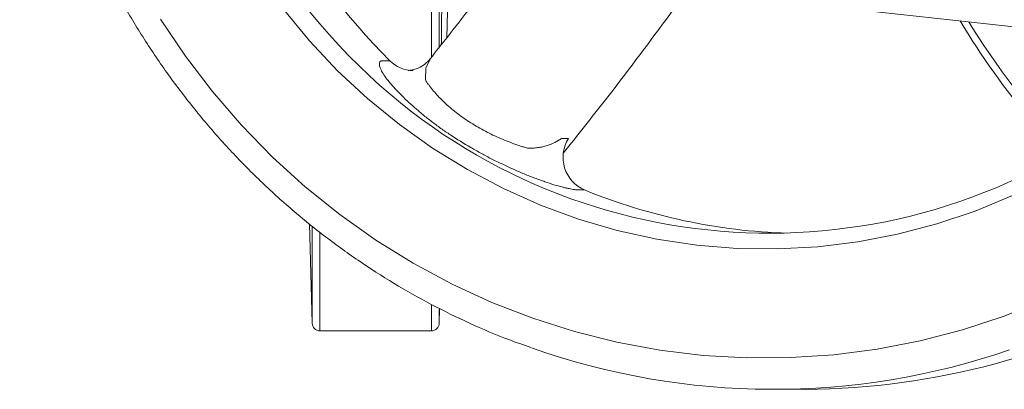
# Model space of a CAD drawing. Header units: millimetres. Extents: x 34 to 358, y 48 to 248.
# Tile 1 of 14: x 34 to 160, y 48 to 96. Entities that reach past the tile are written whole.
import ezdxf

# ---------------------------------------------------------------- set-up
doc = ezdxf.new("R2010")
doc.units = ezdxf.units.MM

msp = doc.modelspace()

# ---------------------------------------------------------------- linework, layer by layer
at = {"color": 8, "linetype": 'Continuous', "lineweight": 15}
for p, q in [((86.97, 90.73), (86.97, 129.61)), ((87.97, 129.81), (87.97, 91.91)), ((71.66, 56.58), (71.66, 68.96)), ((72.66, 68.14), (72.66, 55.61)), ((86.97, 55.61), (86.97, 58.91)), ((87.97, 58.34), (87.97, 56.58))]:
    msp.add_line(p, q, dxfattribs=at)
at = {"color": 7, "linetype": 'Continuous', "lineweight": 15}
for p, q in [((88.93, 93.2), (89.12, 100.7)), ((170.02, 93.7), (137.43, 97.29)), ((71.33, 69.34), (71.66, 56.58)), ((87.97, 56.58), (88.02, 58.48)), ((72.66, 55.61), (86.97, 55.61)), ((130.87, 48.11), (135.01, 48.11))]:
    msp.add_line(p, q, dxfattribs=at)
at = {"color": 7, "linetype": 'Continuous', "lineweight": 15, "flags": 128}
for points in [[(161.57, 72.98), (156.75, 70.99), (151.82, 69.33), (146.8, 68.01), (141.7, 67.03), (136.56, 66.4), (131.38, 66.12), (126.2, 66.19), (121.03, 66.62), (115.9, 67.39), (110.83, 68.5), (105.84, 69.96), (100.96, 71.75), (96.2, 73.87), (91.58, 76.31), (87.12, 79.05), (82.85, 82.09), (78.78, 85.41), (74.93, 89), (71.31, 92.85), (67.95, 96.93)], [(165.7, 59.58), (160.47, 57.5), (155.13, 55.75), (149.7, 54.34), (144.19, 53.27), (138.63, 52.54), (133.04, 52.17), (127.44, 52.14), (121.85, 52.46), (116.29, 53.14), (110.77, 54.16), (105.33, 55.52), (99.97, 57.22), (94.73, 59.25), (89.61, 61.61), (84.64, 64.28), (79.83, 67.26), (75.21, 70.53), (70.78, 74.09), (66.57, 77.91), (62.59, 82), (58.86, 86.32), (55.39, 90.87), (52.19, 95.63)]]:
    msp.add_lwpolyline(points, dxfattribs=at)
at = {"color": 8, "linetype": 'Continuous', "lineweight": 15, "flags": 128}
msp.add_lwpolyline([(86.86, 90.55), (86.8, 90.49), (86.24, 89.31), (86.21, 87.92), (86.26, 87.69), (86.26, 87.69), (86.26, 87.69)], dxfattribs=at)
at = {"color": 8, "linetype": 'Continuous', "lineweight": 15}
for centre, radius, start, end in [((134.88, 148.17), 81.86, 148.2516, 228.2305), ((239.88, 146.76), 98.47, 211.5234, 219.5277)]:
    msp.add_arc(centre, radius, start, end, dxfattribs=at)
at = {"color": 7, "linetype": 'Continuous', "lineweight": 15}
for centre, radius, start, end in [((139.65, 148.14), 81.95, 159.0052, 224.9193), ((240.35, 146.71), 99.73, 210.9672, 219.9854), ((134.44, 143.95), 95.85, 270.3383, 328.7216), ((84.63, 93.29), 4.27, 225.0478, 269.8837), ((130.34, 143.5), 75.36, 228.4431, 309.4764), ((108.42, 77.89), 4.56, 147.9599, 246.7096), ((135.05, 143.13), 75.03, 247.7298, 268.1891), ((72.66, 56.61), 1, 181.5, 270), ((86.97, 56.61), 1, 270, 358.5), ((130.86, 141.62), 93.51, 250.6054, 288.9038)]:
    msp.add_arc(centre, radius, start, end, dxfattribs=at)
for points, knots in [([(102.04, 243.55), (101.86, 243.5), (99.93, 242.93), (96.35, 241.56), (91.32, 239.43), (86.42, 236.99), (81.66, 234.27), (77.06, 231.27), (72.62, 228.02), (68.37, 224.51), (64.32, 220.76), (60.48, 216.78), (56.85, 212.58), (53.47, 208.18), (50.32, 203.58), (47.44, 198.82), (44.81, 193.89), (42.46, 188.82), (40.39, 183.62), (38.6, 178.3), (37.1, 172.89), (35.9, 167.41), (35, 161.86), (34.41, 156.27), (34.12, 150.65), (34.13, 145.02), (34.45, 139.4), (35.08, 133.82), (36.01, 128.27), (37.23, 122.79), (38.76, 117.39), (40.58, 112.08), (42.68, 106.89), (45.06, 101.83), (47.71, 96.92), (50.62, 92.17), (53.79, 87.59), (57.21, 83.21), (60.85, 79.03), (64.72, 75.07), (68.79, 71.34), (73.06, 67.86), (77.52, 64.63), (82.14, 61.66), (86.92, 58.96), (91.84, 56.56), (96.11, 54.72), (98.79, 53.8), (99.74, 53.47)], [0, 0, 0, 0, 0.002313, 0.02468, 0.047049, 0.069419, 0.091791, 0.114165, 0.136542, 0.158921, 0.181303, 0.203687, 0.226073, 0.248462, 0.270854, 0.293247, 0.315643, 0.338041, 0.360441, 0.382843, 0.405246, 0.42765, 0.450056, 0.472463, 0.49487, 0.517278, 0.539686, 0.562094, 0.584502, 0.60691, 0.629317, 0.651723, 0.674128, 0.696532, 0.718934, 0.741335, 0.763734, 0.786131, 0.808525, 0.830918, 0.853308, 0.875695, 0.89808, 0.920462, 0.942842, 0.965219, 0.987594, 1, 1, 1, 1]), ([(118.5, 134.27), (116.6, 131.43), (112.78, 125.73), (106.91, 117.34), (100.98, 109.09), (95, 101.07), (90.27, 94.87), (87.55, 91.46), (86.81, 90.53)], [0, 0, 0, 0, 0.1857967, 0.3722277, 0.5588694, 0.7452969, 0.9310868, 1, 1, 1, 1]), ([(136.7, 123.53), (134.58, 120.37), (130.32, 114.03), (123.77, 104.71), (116.75, 95.06), (110.12, 86.23), (105.72, 80.7), (103.93, 78.46)], [0, 0, 0, 0, 0.200184, 0.401082, 0.602128, 0.838473, 1, 1, 1, 1]), ([(88.62, 105.73), (88.61, 105.73), (88.58, 105.73), (88.5, 104.57), (88.42, 102.54), (88.35, 99.83), (88.29, 96.81), (88.25, 94.16), (88.24, 92.82), (88.24, 92.33)], [0, 0, 0, 0, 0.1077, 0.268071, 0.428491, 0.588922, 0.749332, 0.9097, 1, 1, 1, 1]), ([(106.62, 73.7), (106.34, 73.7), (106.07, 73.7), (105.73, 73.7), (105.66, 73.7), (105.5, 73.71), (105.41, 73.72), (105.12, 73.76), (104.89, 73.8), (104.5, 73.89), (104.36, 73.92), (104.06, 73.99), (103.9, 74.03), (103.42, 74.16), (103.07, 74.25), (102.33, 74.48), (101.94, 74.61), (101.33, 74.82), (101.11, 74.89), (100.68, 75.05), (100.25, 75.21), (99.8, 75.38), (99.35, 75.56), (99.12, 75.66), (98.43, 75.94), (97.97, 76.14), (96.58, 76.76), (95.66, 77.2), (94.28, 77.89), (93.83, 78.13), (92.92, 78.62), (92.46, 78.88), (91.11, 79.66), (90.25, 80.2), (88.99, 81.03), (88.58, 81.31), (87.77, 81.89), (87.38, 82.18), (86.61, 82.77), (86.23, 83.06), (85.51, 83.66), (85.16, 83.95), (84.14, 84.85), (83.52, 85.44), (82.66, 86.31), (82.39, 86.6), (82, 87.03), (81.87, 87.17), (81.63, 87.45), (81.52, 87.59), (81.2, 87.98), (81.02, 88.23), (80.72, 88.69), (80.6, 88.91), (80.31, 89.5), (80.25, 89.8), (80.31, 90.05), (80.33, 90.09), (80.39, 90.17), (80.46, 90.23), (80.56, 90.26), (80.68, 90.27), (80.75, 90.27), (81.08, 90.27), (81.35, 90.27), (81.62, 90.27)], [0, 0, 0, 0, 0.0625, 0.0625, 0.078125, 0.078125, 0.09375, 0.09375, 0.125, 0.125, 0.140625, 0.140625, 0.15625, 0.15625, 0.1875, 0.1875, 0.21875, 0.21875, 0.234375, 0.234375, 0.25, 0.265625, 0.265625, 0.28125, 0.28125, 0.3125, 0.3125, 0.375, 0.375, 0.40625, 0.40625, 0.4375, 0.4375, 0.5, 0.5, 0.53125, 0.53125, 0.5625, 0.5625, 0.59375, 0.59375, 0.625, 0.625, 0.6875, 0.6875, 0.71875, 0.71875, 0.734375, 0.734375, 0.75, 0.75, 0.78125, 0.78125, 0.8125, 0.8125, 0.875, 0.875, 0.890625, 0.890625, 0.90625, 0.921875, 0.921875, 0.9375, 0.9375, 1, 1, 1, 1]), ([(86.85, 90.55), (86.61, 90.3), (86.17, 89.81), (85.38, 89.36), (84.68, 89.12), (84.19, 89.04), (83.96, 89.03), (83.97, 89.03), (83.98, 89.03)], [0, 0, 0, 0, 0.231779, 0.442977, 0.626424, 0.782145, 0.924079, 1, 1, 1, 1]), ([(86.26, 87.69), (86.27, 87.68), (86.27, 87.68), (86.27, 87.67), (86.28, 87.66), (86.3, 87.64), (86.33, 87.59), (86.39, 87.5), (86.52, 87.31), (86.64, 87.15), (86.89, 86.82), (87.06, 86.61), (87.43, 86.17), (87.62, 85.95), (88.03, 85.52), (88.24, 85.3), (88.92, 84.64), (89.41, 84.21), (90.2, 83.58), (90.47, 83.37), (91.03, 82.97), (91.31, 82.77), (92.18, 82.2), (92.79, 81.83), (93.74, 81.31), (94.06, 81.14), (94.7, 80.82), (95.03, 80.66), (96, 80.22), (96.66, 79.96), (97.64, 79.59), (97.97, 79.48), (98.46, 79.31), (98.63, 79.26), (98.95, 79.16), (99.12, 79.11), (99.28, 79.06)], [0, 0, 0, 0, 0.000977, 0.000977, 0.001953, 0.003906, 0.007813, 0.015625, 0.03125, 0.0625, 0.0625, 0.125, 0.125, 0.1875, 0.1875, 0.25, 0.25, 0.375, 0.375, 0.4375, 0.4375, 0.5, 0.5, 0.625, 0.625, 0.6875, 0.6875, 0.75, 0.75, 0.875, 0.875, 0.9375, 0.9375, 0.96875, 0.96875, 1, 1, 1, 1]), ([(99.28, 79.06), (99.29, 79.06), (99.29, 79.06), (99.31, 79.06), (99.33, 79.06), (99.38, 79.05), (99.49, 79.05), (99.58, 79.05), (99.75, 79.05), (99.87, 79.05), (100.2, 79.07), (100.42, 79.09), (100.84, 79.15), (101.05, 79.19), (101.45, 79.28), (101.64, 79.33), (102.19, 79.51), (102.52, 79.65), (102.98, 79.88), (103.13, 79.96), (103.34, 80.09), (103.41, 80.13), (103.54, 80.22), (103.6, 80.27), (103.66, 80.31)], [0, 0, 0, 0, 0.003906, 0.003906, 0.007813, 0.015625, 0.03125, 0.0625, 0.0625, 0.125, 0.125, 0.25, 0.25, 0.375, 0.375, 0.5, 0.5, 0.75, 0.75, 0.875, 0.875, 0.9375, 0.9375, 1, 1, 1, 1]), ([(103.66, 80.31), (103.66, 80.31), (103.66, 80.31), (103.66, 80.31), (103.95, 80.31), (104.25, 80.31), (104.55, 80.31)], [-0.000000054, -0.000000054, -0.000000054, -0.000000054, 0, 0, 0, 0.003457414, 0.003457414, 0.003457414, 0.003457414])]:
    msp.add_open_spline(points, degree=3, knots=knots, dxfattribs=at)

doc.saveas('drawing.dxf')
